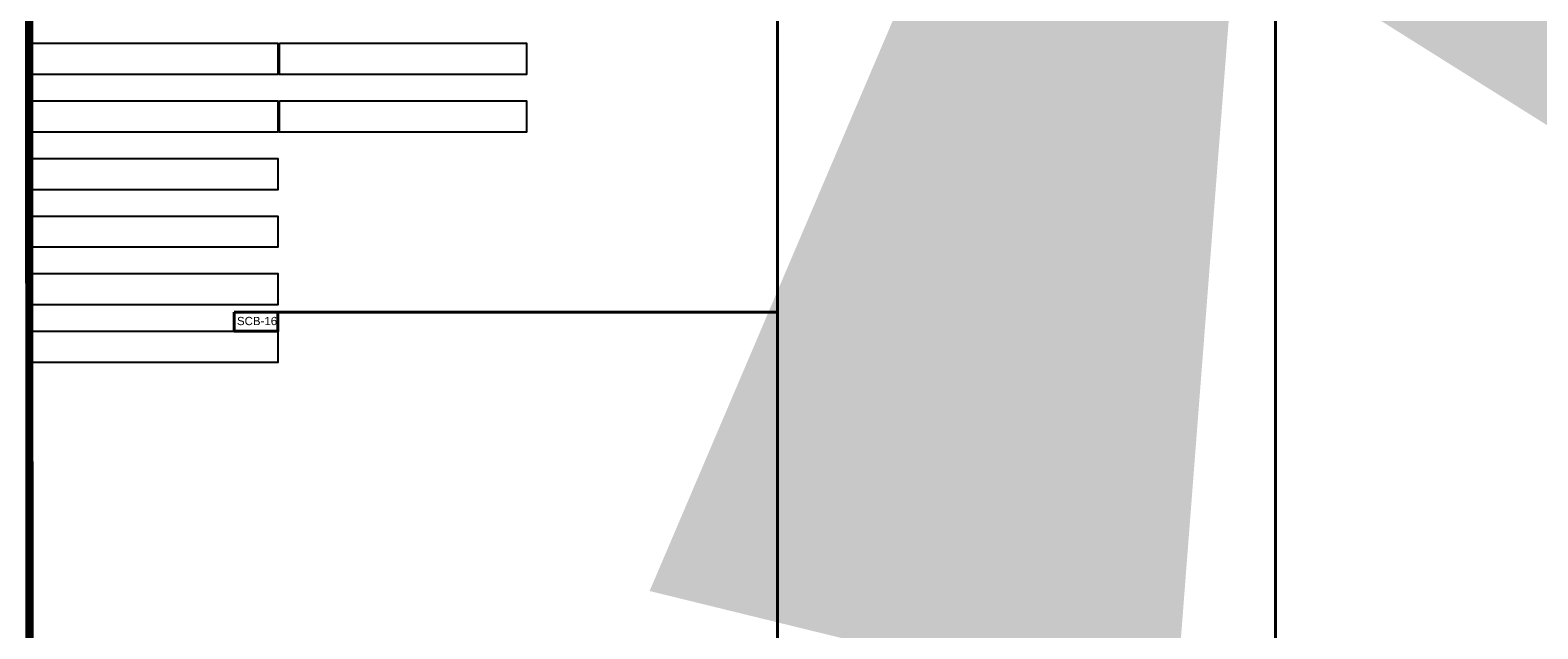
# Model space of a CAD drawing. Header units: inches. Extents: x 727810 to 1461440, y 2714588 to 5435005.
# Tile 179 of 233: x 729764 to 729947, y 2715890 to 2715963. Entities that reach past the tile are written whole.
import ezdxf

# ---------------------------------------------------------------- set-up
doc = ezdxf.new("R2010")
doc.units = ezdxf.units.IN
doc.header["$MEASUREMENT"] = 0
for name, color, linetype in [('DETAILS', 7, 'Continuous'), ('Inverter Room', 7, 'Continuous'), ('POLYLINE', 3, 'Continuous'), ('Saatvik', 5, 'Continuous'), ('SCB', 7, 'Continuous')]:
    doc.layers.add(name, color=color, linetype=linetype)
doc.styles.add('ROMANS', font='ROMANS.shx', dxfattribs={"height": 10})
doc.styles.get("Standard").update_dxf_attribs({"font": 'arial.ttf'})
doc.dimstyles.new('ROMANS$7', dxfattribs={"dimscale": 100, "dimtxt": 2.5, "dimasz": 2, "dimexe": 20, "dimexo": 20, "dimgap": 0.5, "dimtad": 1, "dimdec": 0, "dimrnd": 5, "dimzin": 0, "dimdsep": 46, "dimtxsty": 'ROMANS', "dimcen": 0.09, "dimdle": 20, "dimclrd": 256, "dimclre": 256, "dimclrt": 3, "dimadec": 0, "dimazin": 0, "dimtfac": 20, "dimtdec": 0, "dimtix": 1, "dimtmove": 2, "dimatfit": 3, "dimfxl": 1, "dimtolj": 1, "dimtzin": 0, "dimarcsym": 0})

msp = doc.modelspace()

# ---------------------------------------------------------------- linework, layer by layer
at = {"layer": 'DETAILS', "color": 6, "lineweight": 40}
for p, q in [((729915.12419, 2715725.35534), (729915.12419, 2716073.76171)), ((729915.12419, 2715725.35534), (729915.12419, 2716073.76171)), ((729854.52715, 2715779.2212), (729854.52715, 2716068.46281)), ((729854.52715, 2715779.2212), (729854.52715, 2716068.46281)), ((729788.4072, 2715928.46281), (729854.52715, 2715928.46281)), ((729788.4072, 2715928.46281), (729854.52715, 2715928.46281))]:
    msp.add_line(p, q, dxfattribs=at)
at = {"layer": 'POLYLINE', "color": 0, "lineweight": 40, "const_width": 1}
msp.add_lwpolyline([(729577.5679, 2716323.72602), (729763.25862, 2716311.47521), (729763.5699, 2715822.96764), (729702.4299, 2715822.96764), (729702.21607, 2715787.38397), (729632.93168, 2715787.41129), (729632.26477, 2715809.23506), (729577.96813, 2715809.24433), (729577.5679, 2716323.72602)], dxfattribs=at)
at = {"layer": 'Saatvik', "color": 5}
for points in [[(729763.70715, 2715961.1612), (729793.74715, 2715961.1612), (729793.74715, 2715957.3612), (729763.70715, 2715957.3612), (729763.70715, 2715961.1612)], [(729793.94715, 2715961.1612), (729823.98715, 2715961.1612), (729823.98715, 2715957.3612), (729793.94715, 2715957.3612), (729793.94715, 2715961.1612)], [(729763.70715, 2715954.1612), (729793.74715, 2715954.1612), (729793.74715, 2715950.3612), (729763.70715, 2715950.3612), (729763.70715, 2715954.1612)], [(729793.94715, 2715954.1612), (729823.98715, 2715954.1612), (729823.98715, 2715950.3612), (729793.94715, 2715950.3612), (729793.94715, 2715954.1612)], [(729763.70715, 2715947.1612), (729793.74715, 2715947.1612), (729793.74715, 2715943.3612), (729763.70715, 2715943.3612), (729763.70715, 2715947.1612)], [(729763.70715, 2715940.1612), (729793.74715, 2715940.1612), (729793.74715, 2715936.3612), (729763.70715, 2715936.3612), (729763.70715, 2715940.1612)], [(729763.70715, 2715933.1612), (729793.74715, 2715933.1612), (729793.74715, 2715929.3612), (729763.70715, 2715929.3612), (729763.70715, 2715933.1612)], [(729763.70715, 2715926.1612), (729793.74715, 2715926.1612), (729793.74715, 2715922.3612), (729763.70715, 2715922.3612), (729763.70715, 2715926.1612)]]:
    msp.add_lwpolyline(points, dxfattribs=at)
at = {"layer": 'SCB', "lineweight": 40}
msp.add_lwpolyline([(729788.4072, 2715928.46281), (729793.74715, 2715928.46281), (729793.74715, 2715926.1612), (729788.4072, 2715926.1612)], close=True, dxfattribs=at)

# ---------------------------------------------------------------- texts
at = {"layer": 'SCB', "color": 7, "lineweight": 40, "insert": (729788.76553, 2715927.89231), "char_height": 1, "attachment_point": 1}
msp.add_mtext_dynamic_manual_height_columns('SCB-16', width=10.9628712, gutter_width=20.36957, heights=[0], dxfattribs=at)
msp.add_mtext_dynamic_manual_height_columns('SCB-16', width=10.9628712, gutter_width=20.36957, heights=[0], dxfattribs=at)

# ---------------------------------------------------------------- leaders
at = {"layer": 'Inverter Room', "ltscale": 0.5}
for points in [[(729987.25059, 2715926.6474, 0), (729986.5703, 2715927.24855, 0), (729986.18411, 2715927.24299, 0)], [(729918.4741, 2716080.99473, 0.21928), (729918.23338, 2716080.01173, 0.21928), (729917.66678, 2716080.01938, 0.21928)], [(729921.17404, 2716080.99473, -0.00833), (729921.67571, 2716080.17659, -0.00833), (729922.00586, 2716080.18196, -0.00833)], [(729987.25058, 2715923.0474, -0.148), (729987.00986, 2715922.0644, -0.148), (729986.44326, 2715922.07205, -0.148)]]:
    msp.add_leader(points, dimstyle='ROMANS$7', override={"dimtxt": 150, "dimgap": 0.5, "dimtad": 0, "dimtfill": 1, "dimarcsym": 1}, dxfattribs=at)

doc.saveas('drawing.dxf')
